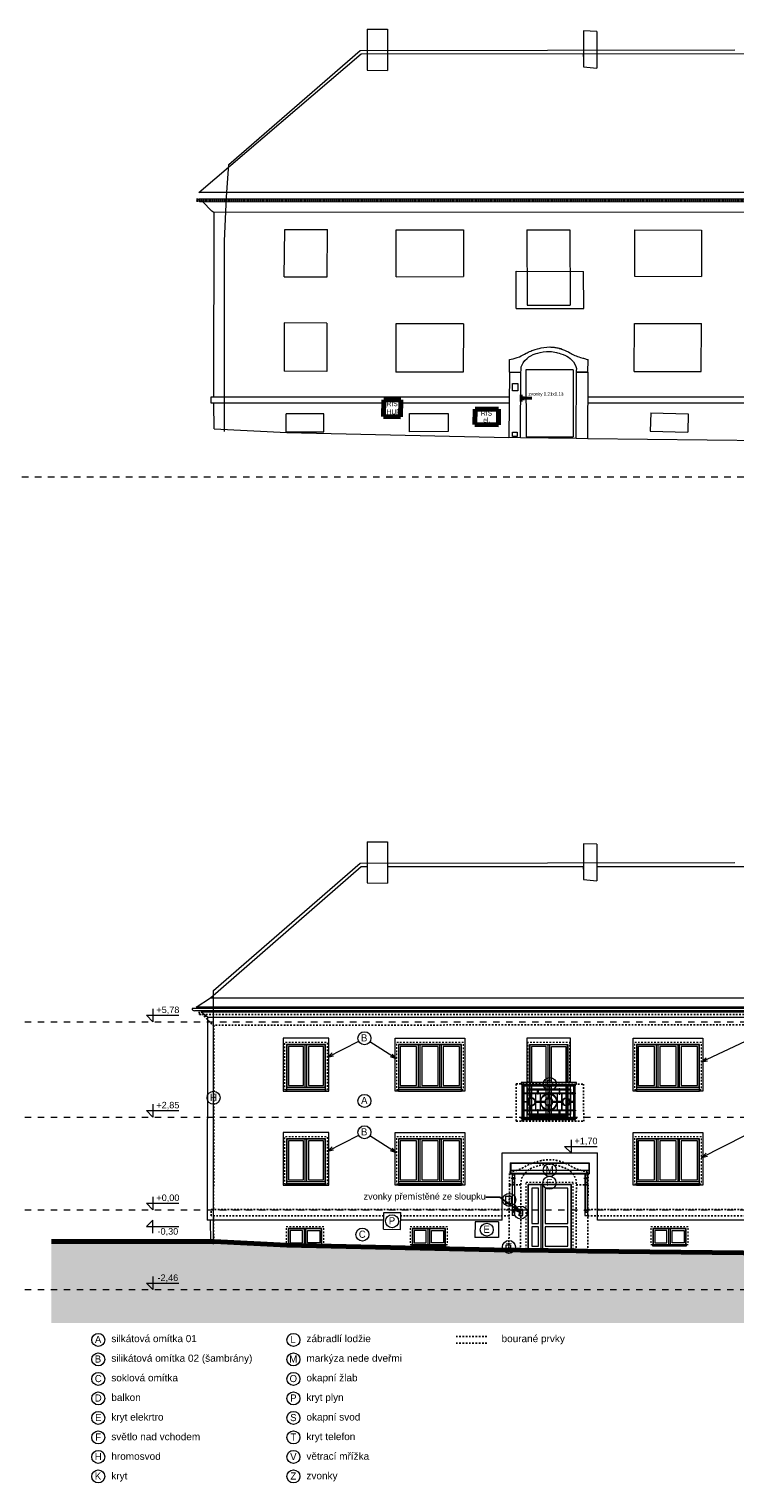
# Model space of a CAD drawing. Extents: x -2490 to 252751, y -28042 to 61627.
# Tile 5 of 13: x 21644 to 43349, y 16835 to 61556. Entities that reach past the tile are written whole.
import ezdxf

# ---------------------------------------------------------------- set-up
doc = ezdxf.new("R2010")
doc.units = 0
doc.header["$MEASUREMENT"] = 0
for name, pattern in [('DGN Style 4', [0.565042, 0.282344, -0.141172, 0.000352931, -0.141172]), ('ČERCHOVANÁ2', [5, 2.5, -1.25, 0, -1.25]), ('čárkovaná M', [400, 200, -200]), ('čárkovaná S', [100, 50, -50]), ('ČÁRKOVANÁ2', [9.525, 6.35, -3.175])]:
    doc.linetypes.add(name, pattern=pattern)
for name, color, linetype, lineweight, true_color in [('2D kreslení - obecné_Číslo_pera__241', 9, 'Continuous', 13, 0x808080), ('blok I_komíny_Číslo_pera__252', 7, 'Continuous', 13, 0x917be6), ('blok I_pohled1_terén_Číslo_pera__30', 7, 'Continuous', 13, 0xfed4ff), ('blok I_pohled1_zvonky_Číslo_pera__32', 7, 'Continuous', 40, 0x000066), ('vodorovné konstrukce_Číslo_pera__241', 9, 'Continuous', 13, 0x808080)]:
    doc.layers.add(name, color=color, linetype=linetype, lineweight=lineweight, true_color=true_color)
for name, color, linetype, lineweight in [('2D VÝPLNĚ_Číslo_pera__4', 91, 'Continuous', 13), ('2D ČÁRY_Číslo_pera__1', 7, 'Continuous', 15), ('2D ČÁRY_Číslo_pera__3', 150, 'Continuous', 13), ('blok I_hromosvody_Číslo_pera__1', 7, 'Continuous', 15), ('blok I_hromosvody_Číslo_pera__3', 150, 'Continuous', 13), ('blok I_hromosvody_Číslo_pera__4', 91, 'Continuous', 13), ('blok I_komíny_Číslo_pera__1', 7, 'Continuous', 15), ('blok I_okapy_Číslo_pera__5', 231, 'Continuous', 50), ('blok I_pohled1_fasáda_Číslo_pera__1', 7, 'Continuous', 15), ('blok I_pohled1_fasáda_Číslo_pera__2', 1, 'Continuous', 25), ('blok I_pohled1_fasáda_Číslo_pera__3', 150, 'Continuous', 13), ('blok I_pohled1_fasáda_Číslo_pera__7', 7, 'Continuous', 20), ('blok I_pohled1_okna_Číslo_pera__1', 7, 'Continuous', 15), ('blok I_pohled1_okna_Číslo_pera__3', 150, 'Continuous', 13), ('blok I_pohled1_RIS_Číslo_pera__1', 7, 'Continuous', 15), ('blok I_pohled1_RIS_Číslo_pera__6', 190, 'Continuous', 70), ('Blok I_pohled1_střecha_Číslo_pera__1', 7, 'Continuous', 15), ('blok I_pohled1_terén_Číslo_pera__6', 190, 'Continuous', 70), ('KRESBA_Číslo_pera__1', 7, 'Continuous', 15), ('KRESBA_Číslo_pera__4', 91, 'Continuous', 13), ('obrys_Číslo_pera__1', 7, 'Continuous', 15), ('OSY_Číslo_pera__1', 7, 'Continuous', 15), ('POZNÁMKY.POPISKA_Číslo_pera__4', 91, 'Continuous', 13), ('POZNÁMKY.TEXT_Číslo_pera__4', 91, 'Continuous', 13), ('vodorovné konstrukce_Číslo_pera__2', 1, 'Continuous', 25), ('čárkovaná_Číslo_pera__1', 7, 'Continuous', 15)]:
    doc.layers.add(name, color=color, linetype=linetype, lineweight=lineweight)
doc.layers.add('vodorovné konstrukce', color=7, linetype='Continuous')
doc.styles.add('GENERATED_STYLE_1', font='arial.ttf')
doc.styles.add('GENERATED_STYLE_2', font='txt')
doc.styles.add('GENERATED_STYLE_3', font='txt')
doc.styles.get("Standard").update_dxf_attribs({"font": 'txt', "bigfont": 'BIGFONT.SHX'})
doc.dimstyles.new('GENERATED_STYLE__1', dxfattribs={"dimtxt": 0.18, "dimasz": 273.6, "dimexe": 0.18, "dimexo": 0.0625, "dimgap": 0.09, "dimtad": 0, "dimtih": 1, "dimtoh": 1, "dimdec": 4, "dimzin": 0, "dimdsep": 46, "dimtxsty": 'Standard', "dimcen": 0.09, "dimadec": 0, "dimazin": 0, "dimtfac": 1, "dimtdec": 4, "dimtmove": 0, "dimatfit": 3, "dimldrblk": 'ARROWHEAD_3', "dimfxl": 0, "dimtolj": 1, "dimtzin": 0, "dimarcsym": 0})

# ---------------------------------------------------------------- blocks, each defined once
blk = doc.blocks.new('LINE_12948', base_point=(30818, 27039))
at = {"layer": 'vodorovné konstrukce_Číslo_pera__241', "linetype": 'Continuous'}
for q in [(31780, 27530), (30961, 27168), (31007, 27079)]:
    blk.add_line((30818, 27039), q, dxfattribs=at)
blk = doc.blocks.new('LINE_12949', base_point=(32939, 26985))
at = {"layer": 'vodorovné konstrukce_Číslo_pera__241', "linetype": 'Continuous'}
for q in [(32126, 27512), (32756, 27045), (32810, 27129)]:
    blk.add_line((32939, 26985), q, dxfattribs=at)
blk = doc.blocks.new('LINE_12950', base_point=(30818, 29931))
at = {"layer": 'vodorovné konstrukce_Číslo_pera__241', "linetype": 'Continuous'}
for q in [(31780, 30423), (30961, 30061), (31007, 29972)]:
    blk.add_line((30818, 29931), q, dxfattribs=at)
blk = doc.blocks.new('LINE_12951', base_point=(32939, 29878))
at = {"layer": 'vodorovné konstrukce_Číslo_pera__241', "linetype": 'Continuous'}
for q in [(32126, 30405), (32810, 30021), (32756, 29937)]:
    blk.add_line((32939, 29878), q, dxfattribs=at)
blk = doc.blocks.new('LINE_12952', base_point=(42319, 26845))
at = {"layer": 'vodorovné konstrukce_Číslo_pera__241', "linetype": 'Continuous'}
for q in [(43671, 27530), (42462, 26974), (42508, 26885)]:
    blk.add_line((42319, 26845), q, dxfattribs=at)
blk = doc.blocks.new('LINE_12954', base_point=(42319, 29789))
at = {"layer": 'vodorovné konstrukce_Číslo_pera__241', "linetype": 'Continuous'}
for q in [(43671, 30423), (42466, 29913), (42509, 29823)]:
    blk.add_line((42319, 29789), q, dxfattribs=at)
blk = doc.blocks.new('ARROWHEAD_3')
at = {"linetype": 'Continuous'}
blk.add_line((0, 0), (-1, 0), dxfattribs=at)
at = {"linetype": 'Continuous', "flags": 128}
blk.add_lwpolyline([(-1, 0.2679), (0, 0), (-1, -0.2679)], dxfattribs=at)

msp = doc.modelspace()

# ---------------------------------------------------------------- hatches: boundary and pattern name
at = {"layer": '2D VÝPLNĚ_Číslo_pera__4', "linetype": 'Continuous'}
msp.add_hatch(color=256, dxfattribs=at).paths.add_polyline_path([(22333, 24261), (22333, 21755), (65089, 21755), (65089, 23892), (60189, 23892), (51456, 23859), (48560, 23849), (36398, 23995), (29573, 24149), (27333, 24261)], flags=0)

# ---------------------------------------------------------------- linework, layer by layer
at = {"layer": '2D kreslení - obecné_Číslo_pera__241', "linetype": 'Continuous'}
for centre in [(31958, 30514), (37657, 29105), (27317, 28682), (31958, 28586), (31958, 27621), (37655, 26460), (37646, 26066), (36412, 25542), (32806, 24886), (36762, 25153), (31893, 24474), (35718, 24625), (36400, 24094), (23773, 21235), (29773, 21235), (23773, 20635), (29773, 20635), (23773, 20035), (29773, 20035), (23773, 19435), (29773, 19435), (23773, 18835), (29773, 18835), (23773, 18235), (29773, 18235), (23773, 17635), (29773, 17635), (23773, 17035), (29773, 17035)]:
    msp.add_circle(centre, 200, dxfattribs=at)
at = {"layer": '2D ČÁRY_Číslo_pera__1', "linetype": 'Continuous'}
for p, q in [((36509, 50654), (36669, 50654)), ((36509, 50424), (36509, 50654)), ((36669, 50654), (36669, 50424)), ((36669, 50424), (36509, 50424)), ((36512, 49159), (36652, 49159)), ((36512, 49019), (36512, 49159)), ((36652, 49019), (36512, 49019)), ((36652, 49159), (36652, 49019)), ((27219, 31754), (43702, 31754)), ((60525, 31311), (26931, 31311)), ((36309, 25654), (36469, 25654)), ((36309, 25424), (36309, 25654)), ((36469, 25654), (36469, 25424)), ((36469, 25424), (36309, 25424)), ((36312, 24159), (36452, 24159)), ((36312, 24019), (36312, 24159)), ((36452, 24159), (36452, 24019)), ((36452, 24019), (36312, 24019))]:
    msp.add_line(p, q, dxfattribs=at)
at = {"layer": '2D ČÁRY_Číslo_pera__1', "linetype": 'Continuous', "flags": 128}
for points in [[(30758, 28939), (30758, 28889), (30858, 28889), (30858, 30511), (29458, 30511), (29458, 28889), (29558, 28889), (29558, 28939)], [(32999, 28939), (32999, 28889), (32899, 28889), (32899, 30511), (35039, 30511), (35039, 28889), (34939, 28889), (34939, 28939)], [(38294, 29156), (38294, 30511), (36954, 30511), (36954, 29156)], [(40319, 28939), (40319, 28889), (40219, 28889), (40219, 30511), (42359, 30511), (42359, 28889), (42259, 28889), (42259, 28939)], [(30188, 29009), (30188, 30309), (30128, 30309), (30128, 29009)], [(33669, 29009), (33669, 30309), (33609, 30309), (33609, 29009)], [(34329, 29009), (34329, 30309), (34269, 30309), (34269, 29009)], [(37034, 29156), (37034, 30321), (38214, 30321), (38214, 29156)], [(38204, 29156), (38204, 30311), (37044, 30311), (37044, 29156)], [(37544, 29156), (37544, 30261), (37094, 30261), (37094, 29156)], [(37654, 29156), (37654, 30311), (37594, 30311), (37594, 29156)], [(37704, 29156), (37704, 30261), (38154, 30261), (38154, 29156)], [(40989, 29009), (40989, 30309), (40929, 30309), (40929, 29009)], [(41649, 29009), (41649, 30309), (41589, 30309), (41589, 29009)], [(36954, 29096), (36954, 28061)], [(37034, 28061), (37034, 29096)], [(37044, 29096), (37044, 28131), (38204, 28131), (38204, 29096)], [(37094, 29096), (37094, 28181), (37544, 28181), (37544, 29096)], [(37594, 29096), (37594, 28131), (37654, 28131), (37654, 29096)], [(38154, 29096), (38154, 28181), (37704, 28181), (37704, 29096)], [(38214, 29096), (38214, 28061)], [(38294, 28061), (38294, 29096)], [(38214, 28061), (38214, 28086), (37034, 28086), (37034, 28061)], [(30758, 26039), (30758, 25989), (30858, 25989), (30858, 27611), (29458, 27611), (29458, 25989), (29558, 25989), (29558, 26039)], [(30188, 26109), (30188, 27409), (30128, 27409), (30128, 26109)], [(32999, 26039), (32999, 25989), (32899, 25989), (32899, 27611), (35039, 27611), (35039, 25989), (34939, 25989), (34939, 26039)], [(33669, 26109), (33669, 27409), (33609, 27409), (33609, 26109)], [(34329, 26109), (34329, 27409), (34269, 27409), (34269, 26109)], [(40319, 26039), (40319, 25989), (40219, 25989), (40219, 27611), (42359, 27611), (42359, 25989), (42259, 25989), (42259, 26039)], [(40989, 26109), (40989, 27409), (40929, 27409), (40929, 26109)], [(41649, 26109), (41649, 27409), (41589, 27409), (41589, 26109)], [(30159, 24167), (30159, 24647), (30099, 24647), (30099, 24167)], [(33966, 24167), (33966, 24647), (33906, 24647), (33906, 24167)], [(41368, 24167), (41368, 24647), (41308, 24647), (41308, 24167)]]:
    msp.add_lwpolyline(points, dxfattribs=at)
at = {"layer": '2D ČÁRY_Číslo_pera__1', "linetype": 'čárkovaná S', "flags": 128}
for points in [[(29498, 28939), (30818, 28939), (30818, 30379), (29498, 30379)], [(32939, 28939), (34999, 28939), (34999, 30379), (32939, 30379)], [(40259, 28939), (42319, 28939), (42319, 30379), (40259, 30379)], [(29498, 26039), (30818, 26039), (30818, 27479), (29498, 27479)], [(32939, 26039), (34999, 26039), (34999, 27479), (32939, 27479)], [(40259, 26039), (42319, 26039), (42319, 27479), (40259, 27479)], [(29554, 24167), (30704, 24167), (30704, 24717), (29554, 24717)], [(33361, 24167), (34511, 24167), (34511, 24717), (33361, 24717)], [(40763, 24167), (41913, 24167), (41913, 24717), (40763, 24717)]]:
    msp.add_lwpolyline(points, close=True, dxfattribs=at)
at = {"layer": '2D ČÁRY_Číslo_pera__1', "linetype": 'Continuous', "flags": 128}
for points in [[(29558, 28939), (30758, 28939), (30758, 30319), (29558, 30319)], [(29568, 29009), (30748, 29009), (30748, 30309), (29568, 30309)], [(29618, 29059), (30078, 29059), (30078, 30259), (29618, 30259)], [(30238, 29059), (30698, 29059), (30698, 30259), (30238, 30259)], [(32999, 28939), (34939, 28939), (34939, 30319), (32999, 30319)], [(33009, 29009), (34929, 29009), (34929, 30309), (33009, 30309)], [(33059, 29059), (33559, 29059), (33559, 30259), (33059, 30259)], [(33719, 29059), (34219, 29059), (34219, 30259), (33719, 30259)], [(34379, 29059), (34879, 29059), (34879, 30259), (34379, 30259)], [(40319, 28939), (42259, 28939), (42259, 30319), (40319, 30319)], [(40329, 29009), (42249, 29009), (42249, 30309), (40329, 30309)], [(40379, 29059), (40879, 29059), (40879, 30259), (40379, 30259)], [(41039, 29059), (41539, 29059), (41539, 30259), (41039, 30259)], [(41699, 29059), (42199, 29059), (42199, 30259), (41699, 30259)], [(29558, 26039), (30758, 26039), (30758, 27419), (29558, 27419)], [(29568, 26109), (30748, 26109), (30748, 27409), (29568, 27409)], [(29618, 26159), (30078, 26159), (30078, 27359), (29618, 27359)], [(30238, 26159), (30698, 26159), (30698, 27359), (30238, 27359)], [(32999, 26039), (34939, 26039), (34939, 27419), (32999, 27419)], [(33009, 26109), (34929, 26109), (34929, 27409), (33009, 27409)], [(33059, 26159), (33559, 26159), (33559, 27359), (33059, 27359)], [(33719, 26159), (34219, 26159), (34219, 27359), (33719, 27359)], [(34379, 26159), (34879, 26159), (34879, 27359), (34379, 27359)], [(40319, 26039), (42259, 26039), (42259, 27419), (40319, 27419)], [(40329, 26109), (42249, 26109), (42249, 27409), (40329, 27409)], [(40379, 26159), (40879, 26159), (40879, 27359), (40379, 27359)], [(41039, 26159), (41539, 26159), (41539, 27359), (41039, 27359)], [(41699, 26159), (42199, 26159), (42199, 27359), (41699, 27359)], [(37440, 24016), (37440, 26006), (37380, 26006), (37380, 24016)], [(37310, 24816), (37310, 25906), (37100, 25906), (37100, 24816)], [(38210, 25906), (37510, 25906), (37510, 24816), (38210, 24816)], [(36710, 25058), (36830, 25058), (36830, 25218), (36710, 25218)], [(29614, 24167), (30644, 24167), (30644, 24657), (29614, 24657)], [(29624, 24167), (30634, 24167), (30634, 24647), (29624, 24647)], [(29674, 24217), (30049, 24217), (30049, 24597), (29674, 24597)], [(30584, 24217), (30209, 24217), (30209, 24597), (30584, 24597)], [(33421, 24167), (34451, 24167), (34451, 24657), (33421, 24657)], [(33431, 24167), (34441, 24167), (34441, 24647), (33431, 24647)], [(33481, 24217), (33856, 24217), (33856, 24597), (33481, 24597)], [(34391, 24217), (34016, 24217), (34016, 24597), (34391, 24597)], [(37310, 24116), (37310, 24716), (37100, 24716), (37100, 24116)], [(38210, 24716), (37510, 24716), (37510, 24116), (38210, 24116)], [(40823, 24167), (41853, 24167), (41853, 24657), (40823, 24657)], [(40833, 24167), (41843, 24167), (41843, 24647), (40833, 24647)], [(40883, 24217), (41258, 24217), (41258, 24597), (40883, 24597)], [(41793, 24217), (41418, 24217), (41418, 24597), (41793, 24597)], [(29614, 24167), (30644, 24167), (30644, 24117), (29614, 24117)], [(33421, 24167), (34451, 24167), (34451, 24117), (33421, 24117)], [(40823, 24167), (41853, 24167), (41853, 24117), (40823, 24117)]]:
    msp.add_lwpolyline(points, close=True, dxfattribs=at)
at = {"layer": '2D ČÁRY_Číslo_pera__1', "linetype": 'čárkovaná S', "flags": 128}
for points in [[(38274, 29156), (38274, 30381), (36974, 30381), (36974, 29156)], [(36974, 29096), (36974, 28061), (37034, 28061)]]:
    msp.add_lwpolyline(points, dxfattribs=at)
at = {"layer": '2D ČÁRY_Číslo_pera__3', "linetype": 'čárkovaná M'}
for p, q in [((11823, 47780), (252751, 47780)), ((-2490, 31021), (252751, 31021)), ((-2490, 28090), (252751, 28090)), ((-2490, 25240), (252751, 25240)), ((-2490, 22780), (252751, 22780))]:
    msp.add_line(p, q, dxfattribs=at)
at = {"layer": 'blok I_hromosvody_Číslo_pera__1', "linetype": 'Continuous'}
msp.add_line((27219, 31754), (31860, 35794), dxfattribs=at)
at = {"layer": 'blok I_hromosvody_Číslo_pera__3', "linetype": 'Continuous'}
for p, q in [((27316, 31978), (31822, 35900)), ((31822, 35900), (43349, 35921)), ((27319, 24180), (27316, 31978))]:
    msp.add_line(p, q, dxfattribs=at)
at = {"layer": 'blok I_hromosvody_Číslo_pera__4', "linetype": 'Continuous'}
for p, q in [((27786, 57387), (31822, 60900)), ((31822, 60900), (43349, 60921)), ((27716, 56396), (27786, 57387)), ((27649, 55027), (27716, 56396)), ((27651, 49180), (27649, 55027))]:
    msp.add_line(p, q, dxfattribs=at)
at = {"layer": 'blok I_komíny_Číslo_pera__1', "linetype": 'Continuous'}
for p, q in [((32043, 36551), (32665, 36556)), ((32043, 36551), (32043, 35290)), ((32665, 36556), (32664, 35283)), ((38691, 36498), (38690, 35393)), ((39103, 36484), (38691, 36498)), ((39103, 36484), (39103, 35355)), ((38691, 35710), (38691, 35797)), ((38690, 35393), (39103, 35355)), ((32043, 35290), (32664, 35283)), ((36990, 24016), (36990, 26016)), ((38320, 26016), (36990, 26016)), ((37000, 24016), (37000, 26006)), ((38310, 26006), (37000, 26006)), ((38310, 24016), (38310, 26006)), ((38320, 24016), (38320, 26016)), ((32549, 24920), (27118, 24920)), ((36190, 24920), (33067, 24920)), ((47733, 24920), (39120, 24920))]:
    msp.add_line(p, q, dxfattribs=at)
at = {"layer": 'blok I_komíny_Číslo_pera__1', "linetype": 'čárkovaná S'}
for p, q in [((36930, 24016), (36930, 26076)), ((38380, 26076), (36930, 26076)), ((38380, 24016), (38380, 26076))]:
    msp.add_line(p, q, dxfattribs=at)
at = {"layer": 'blok I_komíny_Číslo_pera__252', "linetype": 'Continuous'}
for p, q in [((32043, 61551), (32665, 61556)), ((32043, 61551), (32043, 60290)), ((32665, 61556), (32664, 60283)), ((38691, 61498), (38690, 60393)), ((39103, 61484), (38691, 61498)), ((39103, 61484), (39103, 60355)), ((38690, 60393), (39103, 60355)), ((38691, 60710), (38691, 60797)), ((32043, 60290), (32664, 60283))]:
    msp.add_line(p, q, dxfattribs=at)
at = {"layer": 'blok I_okapy_Číslo_pera__5', "linetype": 'DGN Style 4'}
msp.add_line((26782, 56295), (60718, 56282), dxfattribs=at)
at = {"layer": 'blok I_pohled1_fasáda_Číslo_pera__1', "linetype": 'Continuous'}
for p, q in [((26882, 56247), (26877, 56325)), ((60591, 56313), (26877, 56325)), ((26978, 56251), (26882, 56247)), ((26882, 56247), (60594, 56239)), ((27269, 55950), (26978, 56251)), ((27330, 55917), (27269, 55950)), ((27330, 55917), (27319, 50246)), ((60125, 55934), (27330, 55917)), ((36619, 54110), (38695, 54099)), ((36623, 52960), (36619, 54110)), ((38699, 52958), (38695, 54099)), ((36623, 52960), (38699, 52958)), ((36416, 50995), (36399, 49001)), ((36419, 51002), (36415, 51396)), ((36419, 51002), (36768, 51003)), ((36759, 48991), (36764, 50996)), ((38468, 48970), (38473, 50998)), ((38469, 51006), (38827, 51005)), ((38832, 50997), (38473, 50998)), ((38827, 51005), (38840, 51386)), ((38828, 48966), (38832, 50997)), ((27248, 50047), (27248, 50247)), ((27248, 50247), (36406, 50247)), ((36406, 50247), (36405, 50047)), ((38830, 50247), (48570, 50247)), ((38830, 50247), (38830, 50047)), ((32553, 50047), (27248, 50047)), ((27333, 49261), (27325, 50046)), ((36405, 50047), (33071, 50047)), ((48569, 50047), (38830, 50047)), ((27131, 31161), (27119, 24920)), ((27233, 24261), (27227, 24920))]:
    msp.add_line(p, q, dxfattribs=at)
at = {"layer": 'blok I_pohled1_fasáda_Číslo_pera__2', "linetype": 'Continuous'}
msp.add_line((26882, 31247), (26877, 31325), dxfattribs=at)
at = {"layer": 'blok I_pohled1_fasáda_Číslo_pera__2', "linetype": 'čárkovaná S'}
for p, q in [((26882, 31247), (60594, 31239)), ((27269, 30950), (26978, 31251)), ((27330, 30917), (27269, 30950)), ((60125, 30934), (27330, 30917)), ((36619, 29110), (38695, 29099)), ((36623, 27960), (36619, 29110)), ((38699, 27958), (38695, 29099)), ((36623, 27960), (38699, 27958)), ((36419, 26002), (36415, 26396)), ((38827, 26005), (38840, 26386)), ((36416, 25995), (36399, 24001)), ((36419, 26002), (36768, 26003)), ((36759, 23991), (36764, 25996)), ((38468, 23970), (38473, 25998)), ((38469, 26006), (38827, 26005)), ((38828, 23966), (38832, 25997)), ((27248, 25047), (27248, 25247)), ((27248, 25247), (36406, 25247)), ((32553, 25047), (27248, 25047)), ((36405, 25047), (33071, 25047)), ((38830, 25247), (48570, 25247)), ((48569, 25047), (38830, 25047))]:
    msp.add_line(p, q, dxfattribs=at)
for points, knots in [([(36415, 26396), (36477, 26405), (36568, 26424), (36656, 26454), (36744, 26484), (36827, 26525), (36880, 26556), (36880, 26556), (36927, 26584), (36927, 26584), (36963, 26603), (37017, 26630), (37072, 26653), (37110, 26668), (37162, 26684), (37278, 26717), (37278, 26717), (37325, 26731), (37325, 26731), (37407, 26755), (37531, 26778), (37654, 26777), (37707, 26776), (37760, 26771), (37795, 26767), (37848, 26759), (37895, 26748), (37930, 26739), (37957, 26732), (37986, 26724), (38019, 26713), (38019, 26713), (38048, 26703), (38048, 26703), (38136, 26672), (38218, 26631), (38272, 26599), (38272, 26599), (38318, 26572), (38318, 26572), (38354, 26552), (38407, 26524), (38463, 26501), (38522, 26477), (38574, 26461), (38668, 26436), (38668, 26436), (38701, 26426), (38754, 26411), (38767, 26407), (38787, 26401), (38808, 26395), (38816, 26393), (38828, 26390), (38840, 26386)], [0, 0, 0, 0, 1, 1, 1, 2, 2, 2, 3, 3, 3, 4, 4, 4, 5, 5, 5, 6, 6, 6, 7, 7, 7, 8, 8, 8, 9, 9, 9, 10, 10, 10, 11, 11, 11, 12, 12, 12, 13, 13, 13, 14, 14, 14, 15, 15, 15, 16, 16, 16, 17, 17, 17, 18, 18, 18, 18]), ([(36768, 26003), (36768, 26003), (36771, 26064), (36771, 26064), (36771, 26064), (36772, 26085), (36772, 26085), (36772, 26085), (36774, 26126), (36774, 26126), (36775, 26146), (36776, 26167), (36776, 26167), (36803, 26239), (36861, 26340), (36957, 26424), (37036, 26493), (37105, 26530), (37236, 26572), (37236, 26572), (37288, 26588), (37288, 26588), (37380, 26616), (37517, 26642), (37652, 26637), (37730, 26634), (37807, 26621), (37859, 26609), (37908, 26598), (37959, 26581), (38063, 26541), (38063, 26541), (38140, 26513), (38140, 26513), (38194, 26489), (38268, 26445), (38327, 26386), (38409, 26302), (38456, 26196), (38476, 26119), (38476, 26119), (38475, 26102), (38474, 26084), (38474, 26084), (38472, 26063), (38472, 26063), (38472, 26063), (38472, 26056), (38472, 26056), (38472, 26056), (38471, 26042), (38471, 26042), (38471, 26042), (38471, 26035), (38469, 26017), (38469, 26017), (38469, 26006), (38469, 26006)], [0, 0, 0, 0, 1, 1, 1, 2, 2, 2, 3, 3, 3, 4, 4, 4, 5, 5, 5, 6, 6, 6, 7, 7, 7, 8, 8, 8, 9, 9, 9, 10, 10, 10, 11, 11, 11, 12, 12, 12, 13, 13, 13, 14, 14, 14, 15, 15, 15, 16, 16, 16, 17, 17, 17, 18, 18, 18, 19, 19, 19, 19])]:
    msp.add_open_spline(points, degree=3, knots=knots, dxfattribs=at)
at = {"layer": 'blok I_pohled1_fasáda_Číslo_pera__3', "linetype": 'čárkovaná S'}
for p, q in [((27330, 30917), (27319, 25246)), ((27333, 24261), (27325, 25046))]:
    msp.add_line(p, q, dxfattribs=at)
at = {"layer": 'blok I_pohled1_fasáda_Číslo_pera__7', "linetype": 'Continuous'}
for points, knots in [([(36415, 51396), (36477, 51405), (36568, 51424), (36656, 51454), (36744, 51484), (36827, 51525), (36880, 51556), (36880, 51556), (36927, 51584), (36927, 51584), (36963, 51603), (37017, 51630), (37072, 51653), (37110, 51668), (37162, 51684), (37278, 51717), (37278, 51717), (37325, 51731), (37325, 51731), (37407, 51755), (37531, 51778), (37654, 51777), (37707, 51776), (37760, 51771), (37795, 51767), (37848, 51759), (37901, 51748), (37936, 51738), (37963, 51731), (37999, 51720), (38029, 51709), (38029, 51709), (37978, 51722), (37960, 51726), (37960, 51726), (37919, 51736), (37919, 51736), (37919, 51736), (37905, 51740), (37905, 51740), (37905, 51740), (37850, 51753), (37850, 51753), (37850, 51753), (37808, 51763), (37808, 51763), (37808, 51763), (37869, 51754), (37930, 51739), (37952, 51733), (37986, 51724), (38019, 51713), (38019, 51713), (38048, 51703), (38048, 51703), (38136, 51672), (38218, 51631), (38272, 51599), (38272, 51599), (38318, 51572), (38318, 51572), (38354, 51552), (38407, 51524), (38463, 51501), (38522, 51477), (38574, 51461), (38668, 51436), (38668, 51436), (38701, 51426), (38754, 51411), (38767, 51407), (38787, 51401), (38808, 51395), (38816, 51393), (38828, 51390), (38840, 51386)], [0, 0, 0, 0, 1, 1, 1, 2, 2, 2, 3, 3, 3, 4, 4, 4, 5, 5, 5, 6, 6, 6, 7, 7, 7, 8, 8, 8, 9, 9, 9, 10, 10, 10, 11, 11, 11, 12, 12, 12, 13, 13, 13, 14, 14, 14, 15, 15, 15, 16, 16, 16, 17, 17, 17, 18, 18, 18, 19, 19, 19, 20, 20, 20, 21, 21, 21, 22, 22, 22, 23, 23, 23, 24, 24, 24, 25, 25, 25, 25]), ([(36768, 51003), (36768, 51003), (36771, 51064), (36771, 51064), (36771, 51064), (36772, 51085), (36772, 51085), (36772, 51085), (36774, 51126), (36774, 51126), (36775, 51146), (36776, 51167), (36776, 51167), (36803, 51239), (36861, 51340), (36957, 51424), (37036, 51493), (37105, 51530), (37236, 51572), (37236, 51572), (37288, 51588), (37288, 51588), (37380, 51616), (37517, 51642), (37652, 51637), (37730, 51634), (37807, 51621), (37859, 51609), (37908, 51598), (37959, 51581), (38063, 51541), (38063, 51541), (38140, 51513), (38140, 51513), (38194, 51489), (38268, 51445), (38327, 51386), (38409, 51302), (38456, 51196), (38476, 51119), (38476, 51119), (38475, 51102), (38474, 51084), (38474, 51084), (38472, 51063), (38472, 51063), (38472, 51063), (38472, 51056), (38472, 51056), (38472, 51056), (38471, 51042), (38471, 51042), (38471, 51042), (38471, 51035), (38469, 51017), (38469, 51017), (38469, 51006), (38469, 51006)], [0, 0, 0, 0, 1, 1, 1, 2, 2, 2, 3, 3, 3, 4, 4, 4, 5, 5, 5, 6, 6, 6, 7, 7, 7, 8, 8, 8, 9, 9, 9, 10, 10, 10, 11, 11, 11, 12, 12, 12, 13, 13, 13, 14, 14, 14, 15, 15, 15, 16, 16, 16, 17, 17, 17, 18, 18, 18, 19, 19, 19, 19])]:
    msp.add_open_spline(points, degree=3, knots=knots, dxfattribs=at)
at = {"layer": 'blok I_pohled1_okna_Číslo_pera__1', "linetype": 'Continuous'}
for p, q in [((36930, 24016), (38380, 24016)), ((38380, 24016), (36930, 24016))]:
    msp.add_line(p, q, dxfattribs=at)
at = {"layer": 'blok I_pohled1_okna_Číslo_pera__3', "linetype": 'Continuous'}
for p, q in [((29493, 53937), (29505, 55389)), ((29505, 55389), (30822, 55386)), ((30810, 53934), (30822, 55386)), ((32929, 53939), (32935, 55376)), ((32935, 55376), (35005, 55378)), ((35005, 55378), (34999, 53941)), ((36954, 55382), (38276, 55383)), ((36954, 55382), (36965, 53060)), ((38276, 55383), (38287, 53061)), ((40258, 55381), (42319, 55371)), ((40258, 55381), (40264, 53953)), ((42319, 55371), (42326, 53943)), ((29493, 53937), (30810, 53934)), ((32929, 53939), (34999, 53941)), ((40264, 53953), (42326, 53943)), ((36965, 53060), (38287, 53061)), ((29488, 52520), (29484, 51034)), ((30802, 52512), (29488, 52520)), ((30802, 52512), (30798, 51026)), ((32925, 52492), (32917, 51001)), ((34998, 52492), (32925, 52492)), ((34998, 52492), (34991, 51001)), ((40250, 51021), (40259, 52498)), ((40259, 52498), (42325, 52498)), ((42316, 51021), (42325, 52498)), ((30798, 51026), (29484, 51034)), ((34991, 51001), (32917, 51001)), ((38371, 51077), (36921, 51077)), ((36921, 51077), (36930, 49016)), ((38371, 51077), (38380, 49016)), ((40250, 51021), (42316, 51021)), ((29554, 49167), (29551, 49725)), ((30706, 49725), (29551, 49725)), ((30709, 49167), (30706, 49725)), ((33346, 49171), (33343, 49729)), ((33343, 49729), (34529, 49728)), ((34529, 49728), (34530, 49177)), ((40760, 49749), (40746, 49190)), ((40760, 49749), (41916, 49719)), ((41916, 49719), (41902, 49160)), ((29554, 49167), (30709, 49167)), ((34530, 49177), (33346, 49171)), ((36930, 49016), (38380, 49016)), ((40746, 49190), (41902, 49160)), ((36930, 24016), (38380, 24016))]:
    msp.add_line(p, q, dxfattribs=at)
at = {"layer": 'blok I_pohled1_RIS_Číslo_pera__1', "linetype": 'Continuous'}
for p, q in [((32547, 24639), (32554, 25154)), ((32554, 25154), (33072, 25149)), ((33064, 24633), (33072, 25149)), ((32547, 24639), (33064, 24633)), ((35358, 24868), (35354, 24388)), ((36081, 24861), (35358, 24868)), ((36081, 24861), (36078, 24381)), ((36078, 24381), (35354, 24388))]:
    msp.add_line(p, q, dxfattribs=at)
at = {"layer": 'blok I_pohled1_RIS_Číslo_pera__6', "linetype": 'Continuous'}
for p, q in [((32547, 49639), (32554, 50154)), ((32554, 50154), (33072, 50149)), ((33064, 49633), (33072, 50149)), ((35358, 49868), (35354, 49388)), ((36081, 49861), (35358, 49868)), ((36081, 49861), (36078, 49381)), ((32547, 49639), (33064, 49633)), ((36078, 49381), (35354, 49388))]:
    msp.add_line(p, q, dxfattribs=at)
at = {"layer": 'Blok I_pohled1_střecha_Číslo_pera__1', "linetype": 'Continuous'}
for p, q in [((26860, 56533), (31860, 60794)), ((31860, 60794), (55239, 60805)), ((60597, 56521), (26860, 56533)), ((31860, 35794), (32043, 35794)), ((32665, 35794), (38691, 35797)), ((39103, 35797), (43702, 35800)), ((43702, 31466), (26781, 31466))]:
    msp.add_line(p, q, dxfattribs=at)
at = {"layer": 'blok I_pohled1_terén_Číslo_pera__30', "linetype": 'Continuous'}
for p, q in [((27333, 49261), (29573, 49149)), ((29573, 49149), (36398, 48995)), ((36399, 49001), (36759, 48991)), ((36758, 48991), (38467, 48970)), ((38468, 48970), (38828, 48966)), ((38827, 48966), (48560, 48849))]:
    msp.add_line(p, q, dxfattribs=at)
at = {"layer": 'blok I_pohled1_terén_Číslo_pera__6', "linetype": 'Continuous'}
for p, q in [((27333, 24261), (22333, 24261)), ((27333, 24261), (29573, 24149)), ((29573, 24149), (36398, 23995)), ((36399, 24001), (36759, 23991)), ((36758, 23991), (38467, 23970)), ((38468, 23970), (38828, 23966)), ((38827, 23966), (48560, 23849))]:
    msp.add_line(p, q, dxfattribs=at)
at = {"layer": 'blok I_pohled1_zvonky_Číslo_pera__32', "linetype": 'Continuous'}
for p, q in [((36772, 50097), (36772, 50307)), ((36772, 50202), (36882, 50226)), ((36772, 50202), (37101, 50202)), ((36772, 50202), (36881, 50175))]:
    msp.add_line(p, q, dxfattribs=at)
at = {"layer": 'KRESBA_Číslo_pera__1', "linetype": 'Continuous'}
for p, q in [((27131, 31161), (60325, 31161)), ((38486, 28061), (36761, 28061)), ((36761, 28061), (36761, 28056)), ((36761, 28056), (38486, 28056)), ((38446, 28016), (36806, 28016)), ((36806, 28016), (36806, 28011)), ((36806, 28011), (38446, 28011)), ((38446, 28011), (38446, 28016)), ((38486, 28056), (38486, 28061)), ((36190, 24920), (36190, 26985)), ((36190, 26985), (39120, 26985)), ((39120, 24920), (39120, 26985)), ((36440, 26685), (38870, 26685)), ((36440, 26685), (36440, 26344)), ((38855, 26660), (36455, 26660)), ((36455, 26660), (36455, 26360)), ((36455, 26460), (38855, 26460)), ((38855, 26660), (38855, 26360)), ((38870, 26685), (38870, 26344)), ((36443, 26340), (38867, 26340)), ((36455, 26360), (38855, 26360)), ((36495, 26360), (36495, 25060)), ((36500, 26355), (36500, 25160)), ((36570, 26355), (36570, 25160)), ((36575, 26360), (36575, 25060)), ((38735, 26360), (38735, 25060)), ((38740, 26355), (38740, 25160)), ((38810, 26355), (38810, 25160)), ((38815, 26360), (38815, 25060)), ((36575, 25060), (36495, 25060)), ((36570, 25160), (36500, 25160)), ((38735, 25060), (38815, 25060)), ((38740, 25160), (38810, 25160))]:
    msp.add_line(p, q, dxfattribs=at)
at = {"layer": 'KRESBA_Číslo_pera__1', "linetype": 'Continuous', "flags": 128}
for points in [[(36776, 29096), (38476, 29096), (38476, 29156), (36776, 29156)], [(36806, 29051), (38446, 29051), (38446, 29071), (36806, 29071)], [(36826, 29096), (36826, 28562), (36951, 28562), (36951, 28548), (36826, 28548), (36826, 27965), (36819, 27958), (36811, 27965), (36811, 29096)], [(38426, 29096), (38426, 28562), (38301, 28562), (38301, 28548), (38426, 28548), (38426, 27965), (38434, 27958), (38441, 27965), (38441, 29096)], [(29558, 28889), (30758, 28889), (30758, 28939), (29558, 28939)], [(32999, 28889), (34939, 28889), (34939, 28939), (32999, 28939)], [(36921, 28808), (36806, 28808), (36806, 28828), (36921, 28828)], [(36886, 28826), (36886, 28811), (36951, 28811), (36951, 28301), (36886, 28301), (36886, 28286), (36951, 28286), (36951, 28166), (37619, 28166), (37619, 27966), (37626, 27959), (37633, 27966), (37633, 28166), (38301, 28166), (38301, 28286), (38366, 28286), (38366, 28301), (38301, 28301), (38301, 28811), (38366, 28811), (38366, 28826), (38301, 28826), (38301, 28946), (36951, 28946), (36951, 28826)], [(36966, 28826), (36966, 28931), (38286, 28931), (38286, 28826)], [(36966, 28301), (36966, 28811), (37216, 28811), (37216, 28301)], [(37080, 28646), (37100, 28646), (37100, 28841), (37080, 28841)], [(37231, 28301), (37231, 28811), (37356, 28811), (37356, 28301)], [(37283, 28961), (37303, 28961), (37303, 28796), (37283, 28796)], [(37371, 28301), (37371, 28811), (37881, 28811), (37881, 28301)], [(37615, 28646), (37635, 28646), (37635, 28841), (37615, 28841)], [(37896, 28301), (37896, 28811), (38021, 28811), (38021, 28301)], [(37969, 28961), (37949, 28961), (37949, 28796), (37969, 28796)], [(38036, 28301), (38036, 28811), (38286, 28811), (38286, 28301)], [(38150, 28646), (38170, 28646), (38170, 28841), (38150, 28841)], [(38331, 28806), (38446, 28806), (38446, 28831), (38331, 28831)], [(40319, 28889), (42259, 28889), (42259, 28939), (40319, 28939)], [(36921, 28283), (36806, 28283), (36806, 28303), (36921, 28303)], [(36999, 28545), (36884, 28545), (36884, 28565), (36999, 28565)], [(36966, 28181), (36966, 28286), (37231, 28286), (37356, 28286), (37371, 28286), (37881, 28286), (37896, 28286), (38021, 28286), (38036, 28286), (38286, 28286), (38286, 28181)], [(37080, 28466), (37080, 28271), (37100, 28271), (37100, 28466)], [(37536, 28545), (37536, 28565), (37181, 28565), (37181, 28545)], [(37283, 28151), (37303, 28151), (37303, 28316), (37283, 28316)], [(37615, 28466), (37615, 28271), (37635, 28271), (37635, 28466)], [(37716, 28545), (38071, 28545), (38071, 28565), (37716, 28565)], [(37969, 28151), (37949, 28151), (37949, 28316), (37969, 28316)], [(38150, 28466), (38150, 28271), (38170, 28271), (38170, 28466)], [(38251, 28545), (38366, 28545), (38366, 28565), (38251, 28565)], [(38331, 28306), (38446, 28306), (38446, 28281), (38331, 28281)], [(36806, 28011), (38446, 28011), (38446, 28061), (36806, 28061)], [(29558, 25989), (30758, 25989), (30758, 26039), (29558, 26039)], [(32999, 25989), (34939, 25989), (34939, 26039), (32999, 26039)], [(40319, 25989), (42259, 25989), (42259, 26039), (40319, 26039)]]:
    msp.add_lwpolyline(points, close=True, dxfattribs=at)
msp.add_lwpolyline([(38381, 29096), (38381, 28061), (36871, 28061), (36871, 29096)], dxfattribs=at)
for points in [[(36966, 28556, 1), (37216, 28556, 1)], [(36981, 28556, -1), (37201, 28556, -1)], [(37371, 28556, 1), (37881, 28556, 1)], [(37386, 28556, -1), (37866, 28556, -1)], [(37501, 28556, 1), (37751, 28556, 1)], [(37516, 28556, -1), (37736, 28556, -1)], [(38286, 28556, -1), (38036, 28556, -1)], [(38271, 28556, 1), (38051, 28556, 1)]]:
    msp.add_lwpolyline(points, format="xyb", close=True, dxfattribs=at)
for points in [[(36443, 26340, -0.607704), (36441, 26347), (36455, 26360)], [(38867, 26340, 0.607704), (38869, 26347), (38855, 26360)]]:
    msp.add_lwpolyline(points, format="xyb", dxfattribs=at)
at = {"layer": 'KRESBA_Číslo_pera__1', "linetype": 'Continuous'}
for centre in [(36537, 26210), (38774, 26210), (36537, 25220), (38774, 25220)]:
    msp.add_circle(centre, 20, dxfattribs=at)
at = {"layer": 'KRESBA_Číslo_pera__4', "linetype": 'Continuous', "flags": 128}
for points in [[(25452, 31421), (25452, 31021), (25252, 31221), (26252, 31221)], [(25452, 28490), (25452, 28090), (25252, 28290), (26252, 28290)], [(38309, 27385), (38309, 26985), (38109, 27185), (39109, 27185)], [(25452, 25640), (25452, 25240), (25252, 25440), (26252, 25440)], [(25452, 24520), (25452, 24920), (25252, 24720), (26252, 24720)], [(25452, 23180), (25452, 22780), (25252, 22980), (26252, 22980)]]:
    msp.add_lwpolyline(points, dxfattribs=at)
at = {"layer": 'obrys_Číslo_pera__1', "linetype": 'Continuous'}
for p, q in [((26781, 31466), (27219, 31754)), ((60791, 31431), (26656, 31431)), ((60716, 31356), (26731, 31356)), ((26931, 31361), (26931, 31311)), ((27131, 31161), (26931, 31311))]:
    msp.add_line(p, q, dxfattribs=at)
msp.add_arc((26731, 31431), 75, 180, 270, dxfattribs=at)
at = {"layer": 'OSY_Číslo_pera__1', "linetype": 'ČERCHOVANÁ2'}
for p, q in [((36468, 26210), (36602, 26210)), ((38707, 26210), (38840, 26210)), ((36470, 25220), (36603, 25220)), ((38707, 25220), (38840, 25220))]:
    msp.add_line(p, q, dxfattribs=at)
at = {"layer": 'vodorovné konstrukce_Číslo_pera__2', "linetype": 'čárkovaná S'}
for p, q in [((34773, 21335), (35773, 21335)), ((34773, 21135), (35773, 21135))]:
    msp.add_line(p, q, dxfattribs=at)
at = {"layer": 'čárkovaná_Číslo_pera__1', "linetype": 'ČÁRKOVANÁ2'}
for p, q in [((36575, 26355), (36495, 26355)), ((36565, 26350), (36505, 26350)), ((36505, 26067), (36505, 26350)), ((36505, 26067), (36565, 26067)), ((36565, 26067), (36565, 26350)), ((38735, 26355), (38815, 26355)), ((38745, 26350), (38805, 26350)), ((38745, 26067), (38745, 26350)), ((38805, 26067), (38745, 26067)), ((38805, 26067), (38805, 26350))]:
    msp.add_line(p, q, dxfattribs=at)

# ---------------------------------------------------------------- block references
at = {"layer": 'vodorovné konstrukce', "linetype": 'Continuous'}
for name, p in [('LINE_12950', (30818, 29931)), ('LINE_12954', (42319, 29789)), ('LINE_12951', (32939, 29878)), ('LINE_12948', (30818, 27039)), ('LINE_12949', (32939, 26985)), ('LINE_12952', (42319, 26845))]:
    msp.add_blockref(name, p, dxfattribs=at)

# ---------------------------------------------------------------- texts
at = {"layer": 'blok I_pohled1_RIS_Číslo_pera__6', "linetype": 'Continuous', "char_height": 150, "attachment_point": 1, "style": 'GENERATED_STYLE_2'}
for s, insert in [('{RIS}', (32636, 50105)), ('{HUP}', (32636, 49855)), ('{RIS}', (35537, 49816)), ('{el.}', (35609, 49603))]:
    msp.add_mtext(s, dxfattribs=dict(at, insert=insert))
at = {"layer": 'blok I_pohled1_zvonky_Číslo_pera__32', "linetype": 'Continuous', "insert": (37002, 50380), "char_height": 100, "attachment_point": 1, "style": 'GENERATED_STYLE_2'}
msp.add_mtext('{zvonky 0.21x0.13}', dxfattribs=at)
at = {"layer": 'POZNÁMKY.POPISKA_Číslo_pera__4', "linetype": 'Continuous', "insert": (35689, 25621), "char_height": 200, "width": 3679.1, "attachment_point": 6, "style": 'GENERATED_STYLE_1'}
msp.add_mtext('{zvonky přemístěné ze sloupku}', dxfattribs=at)
at = {"layer": 'POZNÁMKY.TEXT_Číslo_pera__4', "linetype": 'Continuous'}
for s, insert, char_height, attachment_point, style in [('{+5,78}', (25559, 31369), 200, 4, 'GENERATED_STYLE_1'), ('{B}', (31850, 30526), 220, 4, 'GENERATED_STYLE_3'), ('{D}', (37549, 29117), 220, 4, 'GENERATED_STYLE_3'), ('{H}', (27209, 28694), 220, 4, 'GENERATED_STYLE_3'), ('{A}', (31854, 28599), 220, 4, 'GENERATED_STYLE_3'), ('{+2,85}', (25559, 28438), 200, 4, 'GENERATED_STYLE_1'), ('{B}', (31850, 27634), 220, 4, 'GENERATED_STYLE_3'), ('{+1,70}', (38416, 27334), 200, 4, 'GENERATED_STYLE_1'), ('{M}', (37529, 26473), 220, 4, 'GENERATED_STYLE_3'), ('{F}', (37553, 26078), 220, 4, 'GENERATED_STYLE_3'), ('{+0,00}', (25559, 25588), 200, 4, 'GENERATED_STYLE_1'), ('{T}', (36320, 25554), 220, 4, 'GENERATED_STYLE_3'), ('{Z}', (36670, 25166), 220, 4, 'GENERATED_STYLE_3'), ('{-0,30}', (25594, 24554), 200, 4, 'GENERATED_STYLE_1'), ('{C}', (31784, 24483), 220, 4, 'GENERATED_STYLE_3'), ('{P}', (32705, 24899), 220, 4, 'GENERATED_STYLE_3'), ('{E}', (35617, 24637), 220, 4, 'GENERATED_STYLE_3'), ('{T}', (36307, 24107), 220, 4, 'GENERATED_STYLE_3'), ('{-2,46}', (25594, 23128), 200, 4, 'GENERATED_STYLE_1'), ('{A}', (23669, 21247), 220, 4, 'GENERATED_STYLE_3'), ('{L}', (29681, 21247), 220, 4, 'GENERATED_STYLE_3'), ('{bourané prvky}', (36173, 21385), 220, 1, 'GENERATED_STYLE_1'), ('{B}', (23665, 20647), 220, 4, 'GENERATED_STYLE_3'), ('{M}', (29647, 20647), 220, 4, 'GENERATED_STYLE_3'), ('{C}', (23665, 20044), 220, 4, 'GENERATED_STYLE_3'), ('{O}', (29655, 20044), 220, 4, 'GENERATED_STYLE_3'), ('{D}', (23665, 19447), 220, 4, 'GENERATED_STYLE_3'), ('{P}', (29673, 19447), 220, 4, 'GENERATED_STYLE_3'), ('{E}', (23673, 18847), 220, 4, 'GENERATED_STYLE_3'), ('{S}', (29673, 18844), 220, 4, 'GENERATED_STYLE_3'), ('{F}', (23681, 18247), 220, 4, 'GENERATED_STYLE_3'), ('{T}', (29681, 18247), 220, 4, 'GENERATED_STYLE_3'), ('{H}', (23665, 17647), 220, 4, 'GENERATED_STYLE_3'), ('{V}', (29673, 17647), 220, 4, 'GENERATED_STYLE_3'), ('{K}', (23665, 17047), 220, 4, 'GENERATED_STYLE_3'), ('{Z}', (29681, 17047), 220, 4, 'GENERATED_STYLE_3')]:
    msp.add_mtext(s, dxfattribs=dict(at, insert=insert, char_height=char_height, attachment_point=attachment_point, style=style))
at = {"layer": 'POZNÁMKY.TEXT_Číslo_pera__4', "linetype": 'Continuous', "char_height": 220, "attachment_point": 1, "style": 'GENERATED_STYLE_1'}
for s, insert, line_spacing_factor in [('{silkátová omítka 01\\Psilikátová omítka 02 (šambrány)\\Psoklová omítka\\Pbalkon\\Pkryt elekrtro\\Psvětlo nad vchodem\\Phromosvod\\Pkryt}', (24173, 21385), 1.644924), ('{zábradlí lodžie\\Pmarkýza nede dveřmi\\Pokapní žlab\\Pkryt plyn\\Pokapní svod\\Pkryt telefon\\Pvětrací mřížka\\Pzvonky}', (30173, 21385), 1.64338)]:
    msp.add_mtext(s, dxfattribs=dict(at, insert=insert, line_spacing_factor=line_spacing_factor))

# ---------------------------------------------------------------- leaders
at = {"layer": 'POZNÁMKY.POPISKA_Číslo_pera__4', "linetype": 'Continuous', "annotation_type": 0, "has_hookline": 1, "hookline_direction": 1, "text_width": 2701}
msp.add_leader([(36762, 25153), (36123, 25621), (35689, 25621)], dimstyle='GENERATED_STYLE__1', dxfattribs=at)

doc.saveas('drawing.dxf')
